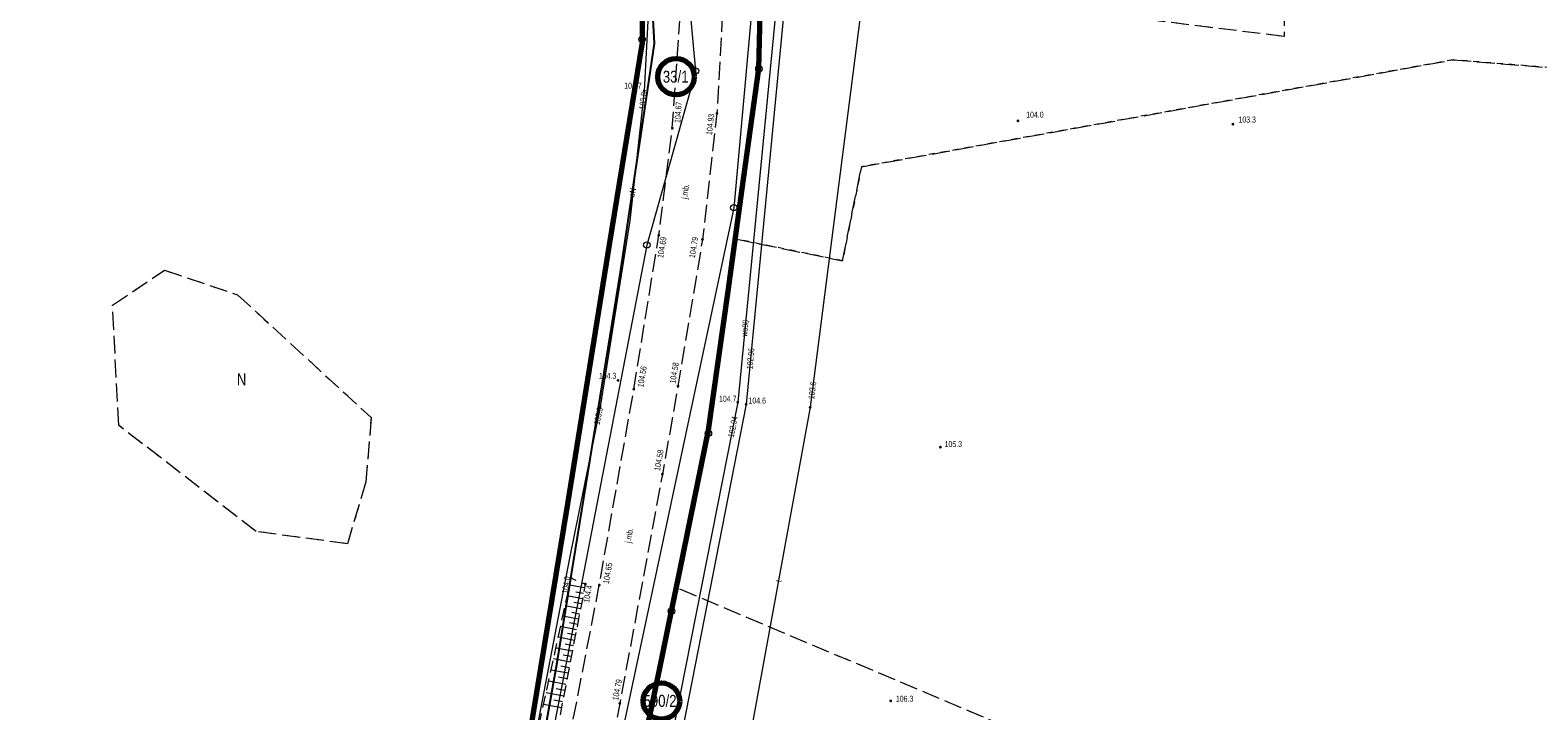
# Model space of a CAD drawing. Header units: inches. Extents: x 6497603 to 6502483, y 5925790 to 5934357.
# Tile 245 of 256: x 6500947 to 6501136, y 5926777 to 5926863. Entities that reach past the tile are written whole.
import ezdxf
from ezdxf.enums import TextEntityAlignment as Align

# ---------------------------------------------------------------- set-up
doc = ezdxf.new("R2010")
doc.units = ezdxf.units.IN
doc.header["$MEASUREMENT"] = 0
for name, pattern in [('1.5_0.75', [2.25, 1.5, -0.75]), ('2.25_0.75', [3, 2.25, -0.75]), ('219-1000', [0, 0]), ('egkk-1000', [3, 2.25, -0.75]), ('egug-1000', [1.5, 0.75, -0.75])]:
    doc.linetypes.add(name, pattern=pattern)
for name, color, linetype in [('000 Inne (niezydentyfikowane)', 7, 'Continuous'), ('202-punkt graniczny', 7, 'Continuous'), ('210-oznaczenie konturu użytku gruntowego', 7, 'Continuous'), ('211-numer działki ewidencyjnej', 7, 'Continuous'), ('217-kontur klasyfikacyjny', 7, 'Continuous'), ('218-kontur użytku gruntowego', 7, 'Continuous'), ('219-działka ewidencyjna', 7, 'Continuous'), ('jezdnia', 7, 'Continuous'), ('jezdnia-Atr17', 7, 'Continuous'), ('obudowa ochronna przewodu', 7, 'Continuous'), ('pikieta naturalna', 7, 'Continuous'), ('pikieta naturalna-Atr2', 7, 'Continuous'), ('pikieta sztuczna', 7, 'Continuous'), ('pikieta sztuczna-Atr2', 7, 'Continuous'), ('przewód elektroenergetyczny podziemny', 7, 'Continuous'), ('przewód elektroenergetyczny podziemny-Atr1', 7, 'Continuous'), ('przewód kanalizacyjny', 7, 'Continuous'), ('przewód telekomunikacyjny podziemny', 7, 'Continuous'), ('przewód telekomunikacyjny podziemny-Atr1', 7, 'Continuous'), ('przewód wodociągowy', 7, 'Continuous'), ('przewód wodociągowy-Atr1', 7, 'Continuous'), ('rzędna', 7, 'Continuous'), ('rzędna-Atr2', 7, 'Continuous'), ('skarpa nieumocniona', 7, 'Continuous')]:
    doc.layers.add(name, color=color, linetype=linetype)
doc.styles.get("Standard").update_dxf_attribs({"font": 'arial.ttf'})

# ---------------------------------------------------------------- blocks, each defined once
blk = doc.blocks.new('202')
at = {"color": 0, "linetype": 'Continuous', "lineweight": 0}
blk.add_circle((0, 0), 0.4, dxfattribs=at)
blk = doc.blocks.new('PW01')
at = {"linetype": 'Continuous', "lineweight": 13}
h = blk.add_hatch(color=0, dxfattribs=at)
edge = h.paths.add_edge_path()
edge.add_arc((0, 0), 0.18, 0, 360)

msp = doc.modelspace()

# ---------------------------------------------------------------- linework, layer by layer
at = {"color": 6, "lineweight": 70}
for points in [[(6500937.14, 5927194.57), (6500953.68, 5927174.48), (6500963.205, 5927156.196), (6500967.12, 5927148.68), (6500974.172, 5927119.212), (6500979.12, 5927099.117), (6500984.237, 5927078.537), (6500994.599, 5927036.186), (6500997.8, 5927023.08), (6501007.082, 5926983.723), (6501014.87, 5926952.22), (6501018.14, 5926938.63), (6501021.741, 5926913.289), (6501023.386, 5926901.714), (6501023.632, 5926861.1), (6501019.496, 5926835.731), (6501014.288, 5926803.269), (6501007.497, 5926761.792)], [(6501021.004, 5926759.578), (6501025.838, 5926782.648), (6501027.239, 5926789.398), (6501028.417, 5926795.066), (6501031.95, 5926812.49), (6501034.417, 5926829.937), (6501036.188, 5926842.75), (6501038.27, 5926857.81), (6501038.54, 5926869.95), (6501038.77, 5926880.93), (6501038.2, 5926887.09), (6501036.81, 5926902.54), (6501036.19, 5926910.17), (6501032.58, 5926936.27), (6501023.471, 5926972.818), (6501019.821, 5926988.531), (6501011.55, 5927020.65), (6501000.814, 5927063.343)]]:
    msp.add_lwpolyline(points, dxfattribs=at)
at = {"color": 5, "lineweight": 70}
for centre in [(6501027.89, 5926856.813), (6501026.06, 5926778.511)]:
    msp.add_circle(centre, 2.284, dxfattribs=at)
at = {"layer": '000 Inne (niezydentyfikowane)', "color": 7, "linetype": 'Continuous', "lineweight": 18, "flags": 128}
for points in [[(6501016.43, 5926792.71), (6501014.55, 5926793.07)], [(6501016.29, 5926792), (6501015.34, 5926792.18)], [(6501015.92, 5926790.07), (6501013.98, 5926790.44)], [(6501016.16, 5926791.34), (6501014.26, 5926791.71)], [(6501016.04, 5926790.71), (6501015.08, 5926790.89)], [(6501015.67, 5926788.77), (6501013.7, 5926789.15)], [(6501015.54, 5926788.12), (6501014.55, 5926788.31)], [(6501015.79, 5926789.42), (6501014.82, 5926789.61)], [(6501015.16, 5926786.13), (6501013.13, 5926786.52)], [(6501015.41, 5926787.46), (6501013.42, 5926787.85)], [(6501015.29, 5926786.8), (6501014.28, 5926786.99)], [(6501014.9, 5926784.77), (6501012.83, 5926785.17)], [(6501015.03, 5926785.45), (6501014, 5926785.65)], [(6501014.63, 5926783.4), (6501012.54, 5926783.8)], [(6501014.5, 5926782.7), (6501013.44, 5926782.91)], [(6501014.76, 5926784.09), (6501013.73, 5926784.29)], [(6501014.09, 5926780.58), (6501011.93, 5926781)], [(6501014.36, 5926782), (6501012.23, 5926782.41)], [(6501014.22, 5926781.29), (6501013.15, 5926781.5)], [(6501013.81, 5926779.14), (6501011.61, 5926779.56)], [(6501013.95, 5926779.86), (6501012.86, 5926780.07)], [(6501013.53, 5926777.67), (6501011.3, 5926778.1)], [(6501013.67, 5926778.41), (6501012.56, 5926778.62)]]:
    msp.add_lwpolyline(points, dxfattribs=at)
at = {"layer": '217-kontur klasyfikacyjny', "color": 3, "linetype": 'egkk-1000', "lineweight": 18, "flags": 128}
for points in [[(6501023.63, 5926861.5), (6501023.43, 5926888.6)], [(6501104.04, 5926877.43), (6501104.06, 5926861.86)], [(6501038.54, 5926869.95), (6501038.27, 5926857.81)], [(6501104.06, 5926861.86), (6501038.54, 5926869.95)], [(6501007.63, 5926761.77), (6501023.63, 5926861.5)], [(6501051.11, 5926845.52), (6501125.24, 5926858.93)], [(6501125.24, 5926858.93), (6501174.84, 5926854.96)], [(6501038.27, 5926857.81), (6501035.32, 5926836.47)], [(6501048.75, 5926833.74), (6501051.11, 5926845.52)], [(6501035.32, 5926836.47), (6501031.95, 5926812.09)], [(6501035.32, 5926836.47), (6501048.75, 5926833.74)], [(6500957.29, 5926828.16), (6500963.8, 5926832.56)], [(6500963.8, 5926832.56), (6500972.95, 5926829.47)], [(6500958.06, 5926813.1), (6500957.29, 5926828.16)], [(6500972.95, 5926829.47), (6500989.69, 5926814.07)], [(6500975.27, 5926799.78), (6500958.06, 5926813.1)], [(6500989.69, 5926814.07), (6500989.03, 5926806.03)], [(6501031.95, 5926812.09), (6501027.93, 5926792.72)], [(6500989.03, 5926806.03), (6500986.73, 5926798.25)], [(6500986.73, 5926798.25), (6500975.27, 5926799.78)], [(6501027.93, 5926792.72), (6501027.32, 5926789.79)], [(6501135.5, 5926747.38), (6501027.93, 5926792.72)], [(6501027.32, 5926789.79), (6501021.05, 5926759.57)]]:
    msp.add_lwpolyline(points, dxfattribs=at)
at = {"layer": '218-kontur użytku gruntowego', "color": 3, "linetype": 'egug-1000', "lineweight": 18, "flags": 128}
for points in [[(6501023.63, 5926861.5), (6501023.43, 5926888.6)], [(6501104.04, 5926877.43), (6501104.06, 5926861.86)], [(6501038.54, 5926869.95), (6501038.27, 5926857.81)], [(6501104.06, 5926861.86), (6501038.54, 5926869.95)], [(6501007.63, 5926761.77), (6501023.63, 5926861.5)], [(6501125.24, 5926858.93), (6501051.11, 5926845.52)], [(6501174.84, 5926854.96), (6501125.24, 5926858.93)], [(6501038.27, 5926857.81), (6501035.32, 5926836.47)], [(6501051.11, 5926845.52), (6501048.75, 5926833.74)], [(6501035.32, 5926836.47), (6501031.95, 5926812.09)], [(6501048.75, 5926833.74), (6501035.32, 5926836.47)], [(6500957.29, 5926828.16), (6500963.8, 5926832.56)], [(6500963.8, 5926832.56), (6500972.95, 5926829.47)], [(6500958.06, 5926813.1), (6500957.29, 5926828.16)], [(6500972.95, 5926829.47), (6500989.69, 5926814.07)], [(6500975.27, 5926799.78), (6500958.06, 5926813.1)], [(6500989.69, 5926814.07), (6500989.03, 5926806.03)], [(6501031.95, 5926812.09), (6501027.93, 5926792.72)], [(6500989.03, 5926806.03), (6500986.73, 5926798.25)], [(6500986.73, 5926798.25), (6500975.27, 5926799.78)], [(6501027.93, 5926792.72), (6501027.32, 5926789.79)], [(6501135.5, 5926747.38), (6501027.93, 5926792.72)], [(6501027.32, 5926789.79), (6501021.05, 5926759.57)]]:
    msp.add_lwpolyline(points, dxfattribs=at)
at = {"layer": '219-działka ewidencyjna', "color": 3, "linetype": '219-1000', "lineweight": 18, "flags": 128}
for points in [[(6501023.63, 5926861.5), (6501023.33, 5926902.11)], [(6501030.35, 5926857.54), (6501027.24, 5926891.76)], [(6501038.77, 5926880.93), (6501038.27, 5926857.81)], [(6501037.5, 5926866.78), (6501035.12, 5926840.39)], [(6501023.63, 5926861.5), (6501007.63, 5926761.77)], [(6501030.35, 5926857.54), (6501024.23, 5926835.71)], [(6501038.27, 5926857.81), (6501031.95, 5926812.09)], [(6501035.12, 5926840.39), (6501018.05, 5926760.06)], [(6501024.23, 5926835.71), (6501009.89, 5926761.4)], [(6501031.95, 5926812.09), (6501027.32, 5926789.79)], [(6501027.32, 5926789.79), (6501021.05, 5926759.57)]]:
    msp.add_lwpolyline(points, dxfattribs=at)
at = {"layer": 'jezdnia', "color": 7, "linetype": '2.25_0.75', "lineweight": 18, "flags": 128}
msp.add_lwpolyline([(6501025.32, 5926915.88), (6501030.82, 5926916.01), (6501032.38, 5926904.7), (6501033.21, 5926895.61), (6501033.62, 5926886.59), (6501033.86, 5926880.46), (6501033.77, 5926866.21), (6501033.01, 5926852.22), (6501031.2, 5926836.42), (6501028.13, 5926818.02), (6501026.18, 5926806.98), (6501020.84, 5926778.22), (6501016.52, 5926754.88), (6501012.81, 5926734.36), (6501007.17, 5926702.82), (6501002.42, 5926674.42), (6500999.46, 5926654.6), (6500995.46, 5926631.76), (6500991.25, 5926604.83), (6500984.96, 5926567.46), (6500982.46, 5926583.36), (6500988.61, 5926622.47), (6500999.68, 5926689.79), (6501003.56, 5926712.38), (6501008.32, 5926739.53), (6501011.88, 5926759.98), (6501018.27, 5926793.07), (6501022.6, 5926817.63), (6501025.73, 5926836.94), (6501027.42, 5926850.37), (6501028.54, 5926866.18), (6501028.51, 5926883.21), (6501027.18, 5926901.67)], close=True, dxfattribs=at)
at = {"layer": 'obudowa ochronna przewodu', "color": 7, "linetype": 'Continuous', "lineweight": 25, "flags": 128}
msp.add_lwpolyline([(6501002.28, 5926632.68), (6500986.69, 5926634.31), (6500986.54, 5926634.39), (6500986.78, 5926637.52), (6500992.09, 5926666.72), (6501005.79, 5926742.55), (6501013.01, 5926783.37), (6501020.94, 5926832.3), (6501023.64, 5926850.51), (6501025.2, 5926860.97), (6501024.08, 5926881.57), (6501023.76, 5926886.46), (6501023.77, 5926888.51), (6501039.31, 5926897.96), (6501039.71, 5926898.14), (6501040.04, 5926898.47), (6501043.91, 5926909.74), (6501044.11, 5926909.91), (6501046.44, 5926908.59), (6501046.9, 5926908.32), (6501047.17, 5926908.41), (6501047.24, 5926908.94)], dxfattribs=at)
at = {"layer": 'przewód elektroenergetyczny podziemny', "color": 1, "linetype": 'Continuous', "lineweight": 18, "flags": 128}
msp.add_lwpolyline([(6501005.79, 5926742.55), (6501013.01, 5926783.37), (6501020.94, 5926832.3), (6501023.64, 5926850.51), (6501025.2, 5926860.97), (6501024.08, 5926881.57), (6501023.76, 5926886.46), (6501023.77, 5926888.51), (6501039.31, 5926897.96), (6501039.71, 5926898.14), (6501040.04, 5926898.47), (6501043.91, 5926909.74), (6501044.11, 5926909.91), (6501046.44, 5926908.59), (6501046.9, 5926908.32), (6501047.17, 5926908.41), (6501047.24, 5926908.94)], dxfattribs=at)
at = {"layer": 'przewód kanalizacyjny', "color": 34, "linetype": 'Continuous', "lineweight": 18, "flags": 128}
msp.add_lwpolyline([(6501003.95, 5927073.51), (6501025.81, 5926978.07), (6501035.87, 5926937.23), (6501039.66, 5926890.33), (6501042.57, 5926877.1), (6501036.67, 5926815.74), (6501025.75, 5926759.78), (6501010.3, 5926664.16), (6500995.69, 5926573.15), (6500985.69, 5926516.13), (6500980.52, 5926488.69), (6501036.78, 5926481.38)], dxfattribs=at)
at = {"layer": 'przewód telekomunikacyjny podziemny', "color": 30, "linetype": 'Continuous', "lineweight": 18, "flags": 128}
for points in [[(6500929.05, 5927241.84), (6500960.76, 5927213.18), (6500969.75, 5927203.83), (6500976.03, 5927192.74), (6500991.19, 5927156.86), (6501009.09, 5927107.92), (6501017.71, 5927063.32), (6501024.89, 5927018.63), (6501034.29, 5926961.48), (6501039.84, 5926917.79), (6501045.09, 5926909.14), (6501045.07, 5926901.09), (6501050.9, 5926864.03), (6501044.69, 5926815.36), (6501035.71, 5926766.18)], [(6501006.09, 5927038.9), (6501008.51, 5927028.29), (6501010.26, 5927020.87), (6501018.35, 5926988.41), (6501021.34, 5926978.8), (6501023.45, 5926970.52), (6501023.8, 5926967.04), (6501025.32, 5926963.62), (6501028.28, 5926949.63), (6501028.43, 5926944.68), (6501030.5, 5926939.86), (6501031.37, 5926937), (6501032.86, 5926922.97), (6501034.66, 5926913.61), (6501034.95, 5926906.44), (6501034.88, 5926905.53), (6501023.91, 5926903.07), (6501024.69, 5926887.65), (6501024.68, 5926870.23), (6501023.9, 5926855.05), (6501022.1, 5926838.74), (6501018.38, 5926815.41), (6501014.51, 5926796.22), (6501010.12, 5926773.36)]]:
    msp.add_lwpolyline(points, dxfattribs=at)
at = {"layer": 'przewód wodociągowy', "color": 5, "linetype": 'Continuous', "lineweight": 18, "flags": 128}
msp.add_lwpolyline([(6501040.47, 5926893.6), (6501041.55, 5926877.18), (6501035.62, 5926815.99), (6501024.54, 5926759.71), (6501009.27, 5926663.27)], dxfattribs=at)
at = {"layer": 'skarpa nieumocniona', "color": 7, "linetype": '1.5_0.75', "lineweight": 18, "flags": 128}
msp.add_lwpolyline([(6501007.86, 5926762.3), (6501014.74, 5926793.93), (6501016.52, 5926793.2), (6501010.4, 5926761.45)], close=True, dxfattribs=at)
msp.add_lwpolyline([(6501007.86, 5926762.3), (6501014.74, 5926793.93), (6501016.52, 5926793.2), (6501010.4, 5926761.45)], close=True, dxfattribs=at)

# ---------------------------------------------------------------- block references
at = {"layer": '202-punkt graniczny', "color": 7, "linetype": 'Continuous', "lineweight": 18}
for p in [(6501023.63, 5926861.5), (6501038.27, 5926857.81), (6501030.35, 5926857.54), (6501035.12, 5926840.39), (6501024.23, 5926835.71), (6501031.95, 5926812.09), (6501027.32, 5926789.79)]:
    msp.add_blockref('202', p, dxfattribs=at)
at = {"layer": 'pikieta naturalna', "color": 7, "linetype": 'Continuous', "lineweight": 13}
for p in [(6501023.9, 5926855.05), (6501070.72, 5926851.28), (6501097.65, 5926850.87), (6501020.62, 5926818.73), (6501035.62, 5926815.99), (6501036.67, 5926815.74), (6501061, 5926810.36), (6501014.74, 5926793.93), (6501016.52, 5926793.2), (6501054.78, 5926778.54)]:
    msp.add_blockref('PW01', p, dxfattribs=at)
at = {"layer": 'pikieta sztuczna', "color": 7, "linetype": 'Continuous', "lineweight": 13}
for p in [(6501027.42, 5926850.37), (6501033.01, 5926852.22), (6501025.73, 5926836.94), (6501031.2, 5926836.42), (6501022.6, 5926817.63), (6501028.13, 5926818.02), (6501026.18, 5926806.98), (6501018.27, 5926793.07), (6501020.84, 5926778.22)]:
    msp.add_blockref('PW01', p, dxfattribs=at)
at = {"layer": 'rzędna', "color": 30, "linetype": 'Continuous', "lineweight": 18}
for p in [(6501023.9, 5926855.05), (6501018.38, 5926815.41), (6501044.69, 5926815.36)]:
    msp.add_blockref('PW01', p, dxfattribs=at)
at = {"layer": 'rzędna', "color": 5, "linetype": 'Continuous', "lineweight": 18}
msp.add_blockref('PW01', (6501035.62, 5926815.99), dxfattribs=at)
at = {"layer": 'rzędna', "color": 34, "linetype": 'Continuous', "lineweight": 18}
msp.add_blockref('PW01', (6501036.67, 5926815.74), dxfattribs=at)

# ---------------------------------------------------------------- texts
at = {"layer": '210-oznaczenie konturu użytku gruntowego', "color": 3, "linetype": 'Continuous', "lineweight": 18, "width": 0.79}
msp.add_text('N', height=1.5, dxfattribs=at).set_placement((6500972.86, 5926818.12))
at = {"layer": '211-numer działki ewidencyjnej', "color": 3, "linetype": 'Continuous', "lineweight": 18, "width": 0.79}
for s, p in [('33/1', (6501026.23, 5926856.07)), ('590/2', (6501023.81, 5926777.79))]:
    msp.add_text(s, height=1.5, dxfattribs=at).set_placement(p)
at = {"layer": 'jezdnia-Atr17', "color": 7, "width": 0.667}
for rotation, p in [(82.827, (6501028.92, 5926841.49)), (80.001, (6501021.84, 5926798.36))]:
    msp.add_text('j.mb.', height=0.75, rotation=rotation, dxfattribs=at).set_placement(p, align=Align.MIDDLE_LEFT)
at = {"layer": 'pikieta naturalna-Atr2', "color": 7, "width": 0.667}
for s, p in [('104.7', (6501021.4, 5926855.32)), ('104.0', (6501071.75, 5926851.68)), ('103.3', (6501098.35, 5926851.07)), ('104.3', (6501018.22, 5926818.93)), ('104.7', (6501033.27, 5926816.05)), ('104.6', (6501036.97, 5926815.83)), ('105.3', (6501061.53, 5926810.37)), ('106.3', (6501055.43, 5926778.43))]:
    msp.add_text(s, height=0.75, dxfattribs=at).set_placement(p)
for s, rotation, p in [('104.0', 80.794, (6501014.29, 5926791.94)), ('104.4', 79.089, (6501016.99, 5926790.81))]:
    msp.add_text(s, height=0.75, rotation=rotation, dxfattribs=at).set_placement(p)
at = {"layer": 'pikieta sztuczna-Atr2', "color": 7, "width": 0.667}
for s, rotation, p in [('104.67', 85.948, (6501028.43, 5926850.99)), ('104.93', 83.464, (6501032.39, 5926849.47)), ('104.69', 80.793, (6501026.27, 5926834.03)), ('104.79', 80.528, (6501030.24, 5926834.03)), ('104.58', 80.528, (6501027.81, 5926818.3)), ('104.56', 80.793, (6501023.79, 5926817.82)), ('104.58', 79.983, (6501025.88, 5926807.34)), ('104.65', 80.001, (6501019.46, 5926793.17)), ('104.79', 79.481, (6501020.64, 5926778.55))]:
    msp.add_text(s, height=0.75, rotation=rotation, dxfattribs=at).set_placement(p)
at = {"layer": 'przewód elektroenergetyczny podziemny-Atr1', "color": 1, "width": 0.667}
msp.add_text('eN', height=0.75, rotation=81.565, dxfattribs=at).set_placement((6501022.34, 5926841.74), align=Align.MIDDLE_LEFT)
at = {"layer": 'przewód telekomunikacyjny podziemny-Atr1', "color": 30, "width": 0.667}
msp.add_text('t', height=0.75, rotation=79.652, dxfattribs=at).set_placement((6501040.69, 5926793.47), align=Align.MIDDLE_LEFT)
at = {"layer": 'przewód wodociągowy-Atr1', "color": 5, "width": 0.667}
msp.add_text('wo90', height=0.75, rotation=84.464, dxfattribs=at).set_placement((6501036.42, 5926824.24), align=Align.MIDDLE_LEFT)
at = {"layer": 'rzędna-Atr2', "color": 30, "width": 0.667}
for s, rotation, p in [('103.8', 83.702, (6501023.64, 5926852.71)), ('103.6', 82.728, (6501044.82, 5926816.39)), ('103.3', 78.598, (6501017.93, 5926813.19))]:
    msp.add_text(s, height=0.75, rotation=rotation, dxfattribs=at).set_placement(p, align=Align.MIDDLE_LEFT)
at = {"layer": 'rzędna-Atr2', "color": 34, "width": 0.667}
msp.add_text('102.96', height=0.75, rotation=84.507, dxfattribs=at).set_placement((6501037.09, 5926820.13), align=Align.MIDDLE_LEFT)
at = {"layer": 'rzędna-Atr2', "color": 5, "width": 0.667}
msp.add_text('102.94', height=0.75, rotation=78.862, dxfattribs=at).set_placement((6501034.75, 5926811.6), align=Align.MIDDLE_LEFT)

doc.saveas('drawing.dxf')
